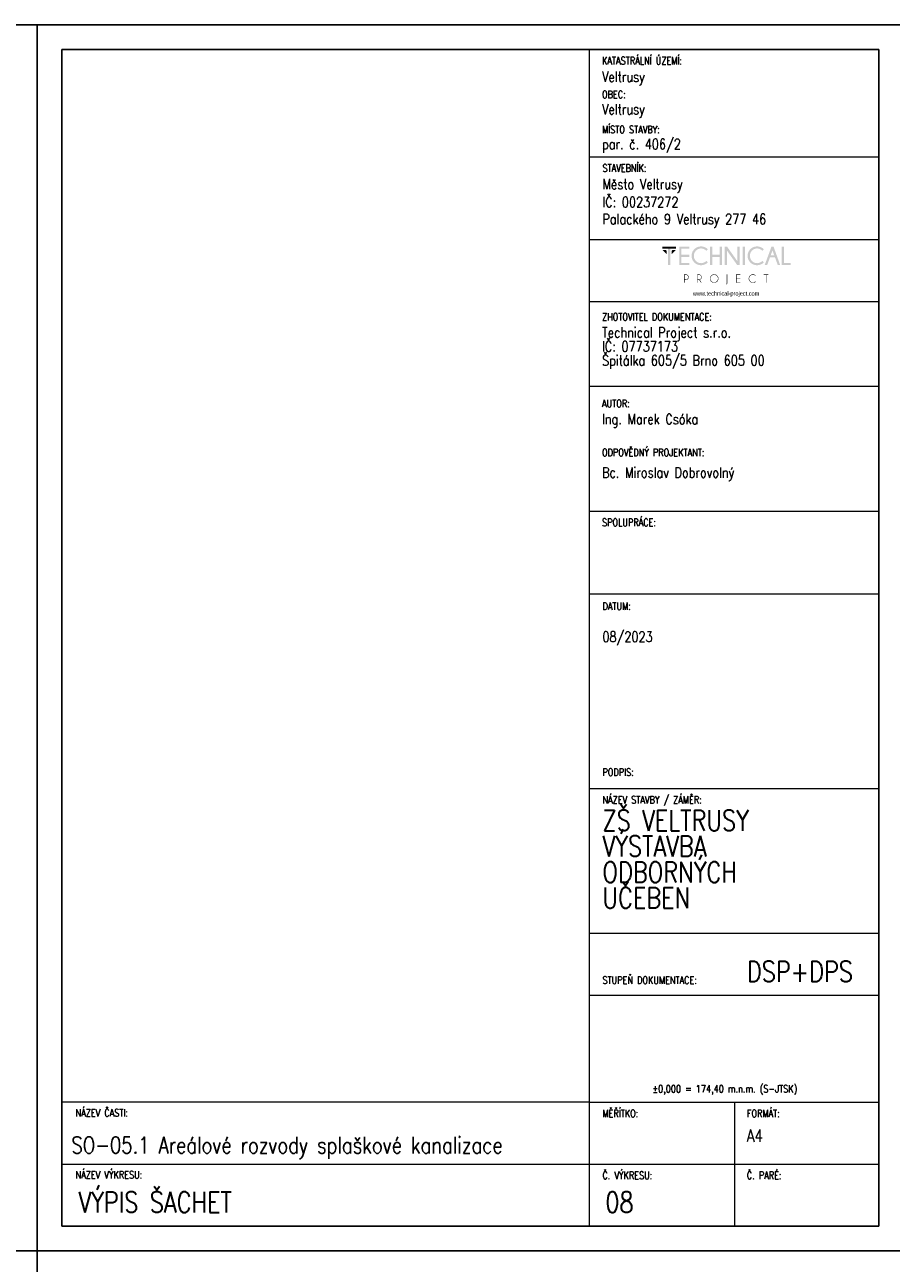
# Model space of a CAD drawing. Header units: millimetres. Extents: x -744 to 2301, y 2052 to 2943.
# Tile 29 of 31: x 1668 to 1878, y 2643 to 2943. Entities that reach past the tile are written whole.
import ezdxf

# ---------------------------------------------------------------- set-up
doc = ezdxf.new("R2010")
doc.units = ezdxf.units.MM
doc.header["$MEASUREMENT"] = 0
doc.layers.add('NETISK', color=7, linetype='Continuous', plot=False)
doc.layers.add('TP_01_Rozpiska', color=7, linetype='Continuous', lineweight=5)
doc.layers.add('Znojmoprojekt - Popisy.Znojmoprojekt', color=7, linetype='Continuous')
doc.styles.add('GENERATED_STYLE_4', font='arial.ttf')
doc.styles.add('ROMANS', font='romans.shx', dxfattribs={"width": 0.8})

# ---------------------------------------------------------------- blocks, each defined once
blk = doc.blocks.new('*U24')
for p, q in [((-210, 291), (-210, 297)), ((-204, 297), (-210, 297)), ((0, 297), (-210, 297)), ((-210, 297), (-210, 0)), ((0, 0), (0, 297)), ((-6, 297), (0, 297)), ((-6, 291), (-204, 291)), ((-204, 291), (-204, 6)), ((-6, 6), (-6, 291)), ((-210, 6), (-210, 0)), ((-204, 6), (-6, 6)), ((-210, 0), (0, 0))]:
    blk.add_line(p, q)
blk = doc.blocks.new('A$C01D51CA2')
at = {"layer": 'TP_01_Rozpiska'}
for points in [[(-45.09, 17.59), (-45.09, 16.91), (-40.45, 16.91), (-40.45, 17.59)], [(-43.15, 17.03), (-43.15, 11.39), (-42.38, 11.39), (-42.38, 17.03)], [(-36.03, 17.59), (-36.03, 16.91), (-38.63, 16.91), (-38.63, 14.83), (-36.03, 14.83), (-36.03, 14.15), (-38.63, 14.15), (-38.63, 12.08), (-36.03, 12.08), (-36.03, 11.39), (-39.4, 11.39), (-39.4, 17.59)], [(-28.26, 14.15), (-28.26, 11.39), (-29.05, 11.39), (-29.05, 17.59), (-28.26, 17.59), (-28.26, 14.83), (-25.73, 14.83), (-25.73, 17.59), (-24.94, 17.59), (-24.94, 11.39), (-25.73, 11.39), (-25.73, 14.15)], [(-23.29, 17.59), (-19.78, 12.64), (-19.78, 17.59), (-19, 17.59), (-19, 11.39), (-19.86, 11.39), (-23.29, 16.22), (-23.29, 11.39), (-24.07, 11.39), (-24.07, 17.59)], [(-18, 17.59), (-18, 11.39), (-17.23, 11.39), (-17.23, 17.59)], [(-4.92, 11.41), (-4.92, 17.59), (-4.14, 17.59), (-4.14, 12.08), (-1.91, 12.08), (-1.91, 11.41)], [(-45.09, 16.5), (-43.58, 14.97), (-43.58, 16.09), (-43.97, 16.5)], [(-40.45, 16.5), (-41.97, 14.97), (-41.97, 16.09), (-41.57, 16.5)], [(-18.85, 8.23), (-18.85, 8.07), (-20.1, 8.07), (-20.1, 6.92), (-18.85, 6.92), (-18.85, 6.76), (-20.1, 6.76), (-20.1, 5.6), (-18.85, 5.6), (-18.85, 5.44), (-20.25, 5.44), (-20.25, 8.23)], [(-10.06, 8.07), (-10.06, 5.44), (-10.22, 5.44), (-10.22, 8.07), (-10.93, 8.07), (-10.93, 8.23), (-9.35, 8.23), (-9.35, 8.07)]]:
    blk.add_hatch(color=256, dxfattribs=at).paths.add_polyline_path(points)
h = blk.add_hatch(color=256, dxfattribs=at)
edge = h.paths.add_edge_path()
edge.add_line((-30.26, 12.76), (-29.72, 12.28))
edge.add_spline(control_points=[(-29.72, 12.28), (-30.41, 11.65), (-31.18, 11.32), (-32.02, 11.32), (-32.02, 11.32), (-32.93, 11.32), (-33.68, 11.64), (-34.31, 12.26), (-34.31, 12.26), (-34.93, 12.89), (-35.23, 13.63), (-35.23, 14.5), (-35.23, 14.5), (-35.23, 15.35), (-34.93, 16.09), (-34.31, 16.72), (-34.31, 16.72), (-33.68, 17.36), (-32.93, 17.67), (-32.02, 17.67), (-32.02, 17.67), (-31.18, 17.67), (-30.41, 17.34), (-29.72, 16.7)], knot_values=[0, 0, 0, 0, 0.041667, 0.041667, 0.041667, 0.041767, 0.083333, 0.083333, 0.083333, 0.083433, 0.125, 0.125, 0.125, 0.1251, 0.166667, 0.166667, 0.166667, 0.166767, 0.208333, 0.208333, 0.208333, 0.208433, 1, 1, 1, 1], degree=3, periodic=0)
edge.add_line((-29.72, 16.7), (-30.26, 16.22))
edge.add_spline(control_points=[(-30.26, 16.22), (-30.82, 16.73), (-31.41, 16.98), (-32.02, 16.98), (-32.02, 16.98), (-32.68, 16.98), (-33.25, 16.73), (-33.73, 16.26), (-33.73, 16.26), (-34.21, 15.78), (-34.45, 15.19), (-34.45, 14.5), (-34.45, 14.5), (-34.45, 13.79), (-34.21, 13.22), (-33.73, 12.72), (-33.73, 12.72), (-33.25, 12.25), (-32.68, 12.02), (-32.02, 12.02), (-32.02, 12.02), (-31.41, 12.02), (-30.82, 12.26), (-30.26, 12.76)], knot_values=[0, 0, 0, 0, 0.041667, 0.041667, 0.041667, 0.041767, 0.083333, 0.083333, 0.083333, 0.083433, 0.125, 0.125, 0.125, 0.1251, 0.166667, 0.166667, 0.166667, 0.166767, 0.208333, 0.208333, 0.208333, 0.208433, 1, 1, 1, 1], degree=3, periodic=0)
h = blk.add_hatch(color=256, dxfattribs=at)
edge = h.paths.add_edge_path()
edge.add_line((-11.41, 12.76), (-10.87, 12.28))
edge.add_spline(control_points=[(-10.87, 12.28), (-11.56, 11.65), (-12.33, 11.32), (-13.17, 11.32), (-13.17, 11.32), (-14.07, 11.32), (-14.83, 11.64), (-15.45, 12.26), (-15.45, 12.26), (-16.08, 12.89), (-16.37, 13.63), (-16.37, 14.5), (-16.37, 14.5), (-16.37, 15.35), (-16.08, 16.09), (-15.45, 16.72), (-15.45, 16.72), (-14.83, 17.36), (-14.07, 17.67), (-13.17, 17.67), (-13.17, 17.67), (-12.33, 17.67), (-11.56, 17.34), (-10.87, 16.7)], knot_values=[0, 0, 0, 0, 0.041667, 0.041667, 0.041667, 0.041767, 0.083333, 0.083333, 0.083333, 0.083433, 0.125, 0.125, 0.125, 0.1251, 0.166667, 0.166667, 0.166667, 0.166767, 0.208333, 0.208333, 0.208333, 0.208433, 1, 1, 1, 1], degree=3, periodic=0)
edge.add_line((-10.87, 16.7), (-11.41, 16.22))
edge.add_spline(control_points=[(-11.41, 16.22), (-11.97, 16.73), (-12.56, 16.98), (-13.17, 16.98), (-13.17, 16.98), (-13.82, 16.98), (-14.4, 16.73), (-14.88, 16.26), (-14.88, 16.26), (-15.35, 15.78), (-15.6, 15.19), (-15.6, 14.5), (-15.6, 14.5), (-15.6, 13.79), (-15.35, 13.22), (-14.88, 12.72), (-14.88, 12.72), (-14.4, 12.25), (-13.82, 12.02), (-13.17, 12.02), (-13.17, 12.02), (-12.56, 12.02), (-11.97, 12.26), (-11.41, 12.76)], knot_values=[0, 0, 0, 0, 0.041667, 0.041667, 0.041667, 0.041767, 0.083333, 0.083333, 0.083333, 0.083433, 0.125, 0.125, 0.125, 0.1251, 0.166667, 0.166667, 0.166667, 0.166767, 0.208333, 0.208333, 0.208333, 0.208433, 1, 1, 1, 1], degree=3, periodic=0)
h = blk.add_hatch(color=256, dxfattribs=at)
h.paths.add_polyline_path([(-7.4, 14.65), (-7.99, 16.29), (-8.6, 14.65)])
h.paths.add_polyline_path([(-7.64, 17.59), (-5.41, 11.41), (-6.21, 11.41), (-7.15, 13.97), (-8.83, 13.97), (-9.78, 11.41), (-10.6, 11.41), (-8.33, 17.59)])
h = blk.add_hatch(color=256, dxfattribs=at)
edge = h.paths.add_edge_path()
edge.add_line((-37.56, 8.07), (-37.56, 6.57))
edge.add_line((-37.56, 6.57), (-37.08, 6.57))
edge.add_spline(control_points=[(-37.08, 6.57), (-36.89, 6.57), (-36.71, 6.64), (-36.56, 6.79), (-36.56, 6.79), (-36.41, 6.94), (-36.34, 7.12), (-36.34, 7.33), (-36.34, 7.33), (-36.34, 7.53), (-36.41, 7.71), (-36.56, 7.86), (-36.56, 7.86), (-36.71, 8), (-36.89, 8.07), (-37.08, 8.07)], knot_values=[0, 0, 0, 0, 0.0625, 0.0625, 0.0625, 0.0626, 0.125, 0.125, 0.125, 0.1251, 0.1875, 0.1875, 0.1875, 0.1876, 1, 1, 1, 1], degree=3, periodic=0)
edge.add_line((-37.08, 8.07), (-37.56, 8.07))
edge = h.paths.add_edge_path()
edge.add_line((-37.56, 6.41), (-37.56, 5.44))
edge.add_line((-37.56, 5.44), (-37.73, 5.44))
edge.add_line((-37.73, 5.44), (-37.73, 8.23))
edge.add_line((-37.73, 8.23), (-36.99, 8.23))
edge.add_spline(control_points=[(-36.99, 8.23), (-36.77, 8.2), (-36.59, 8.12), (-36.44, 7.97), (-36.44, 7.97), (-36.28, 7.79), (-36.18, 7.58), (-36.18, 7.33), (-36.18, 7.33), (-36.18, 7.07), (-36.28, 6.85), (-36.44, 6.67), (-36.44, 6.67), (-36.62, 6.51), (-36.84, 6.41), (-37.08, 6.41)], knot_values=[0, 0, 0, 0, 0.0625, 0.0625, 0.0625, 0.0626, 0.125, 0.125, 0.125, 0.1251, 0.1875, 0.1875, 0.1875, 0.1876, 1, 1, 1, 1], degree=3, periodic=0)
edge.add_line((-37.08, 6.41), (-37.56, 6.41))
h = blk.add_hatch(color=256, dxfattribs=at)
edge = h.paths.add_edge_path()
edge.add_line((-33.17, 8.07), (-33.17, 6.57))
edge.add_line((-33.17, 6.57), (-32.71, 6.57))
edge.add_spline(control_points=[(-32.71, 6.57), (-32.5, 6.57), (-32.32, 6.64), (-32.17, 6.79), (-32.17, 6.79), (-32.02, 6.94), (-31.96, 7.12), (-31.96, 7.33), (-31.96, 7.33), (-31.96, 7.53), (-32.02, 7.71), (-32.17, 7.86), (-32.17, 7.86), (-32.32, 8), (-32.5, 8.07), (-32.71, 8.07)], knot_values=[0, 0, 0, 0, 0.0625, 0.0625, 0.0625, 0.0626, 0.125, 0.125, 0.125, 0.1251, 0.1875, 0.1875, 0.1875, 0.1876, 1, 1, 1, 1], degree=3, periodic=0)
edge.add_line((-32.71, 8.07), (-33.17, 8.07))
edge = h.paths.add_edge_path()
edge.add_line((-32.66, 6.41), (-33.17, 6.41))
edge.add_line((-33.17, 6.41), (-33.17, 5.44))
edge.add_line((-33.17, 5.44), (-33.34, 5.44))
edge.add_line((-33.34, 5.44), (-33.34, 8.23))
edge.add_line((-33.34, 8.23), (-32.61, 8.23))
edge.add_spline(control_points=[(-32.61, 8.23), (-32.4, 8.2), (-32.22, 8.12), (-32.07, 7.97), (-32.07, 7.97), (-31.89, 7.79), (-31.79, 7.58), (-31.79, 7.33), (-31.79, 7.33), (-31.79, 7.07), (-31.89, 6.85), (-32.07, 6.69), (-32.07, 6.69), (-32.19, 6.56), (-32.33, 6.48), (-32.48, 6.44)], knot_values=[0, 0, 0, 0, 0.0625, 0.0625, 0.0625, 0.0626, 0.125, 0.125, 0.125, 0.1251, 0.1875, 0.1875, 0.1875, 0.1876, 1, 1, 1, 1], degree=3, periodic=0)
edge.add_line((-32.48, 6.44), (-31.84, 5.44))
edge.add_line((-31.84, 5.44), (-32.04, 5.44))
edge.add_line((-32.04, 5.44), (-32.66, 6.41))
h = blk.add_hatch(color=256, dxfattribs=at)
edge = h.paths.add_edge_path()
edge.add_spline(control_points=[(-27.62, 8.12), (-27.98, 8.12), (-28.27, 7.99), (-28.52, 7.74), (-28.52, 7.74), (-28.77, 7.49), (-28.9, 7.2), (-28.9, 6.84), (-28.9, 6.84), (-28.9, 6.49), (-28.77, 6.2), (-28.52, 5.95), (-28.52, 5.95), (-28.27, 5.7), (-27.98, 5.57), (-27.62, 5.57), (-27.62, 5.57), (-27.27, 5.57), (-26.98, 5.7), (-26.73, 5.95), (-26.73, 5.95), (-26.47, 6.2), (-26.35, 6.49), (-26.35, 6.84), (-26.35, 6.84), (-26.35, 7.2), (-26.47, 7.49), (-26.73, 7.74), (-26.73, 7.74), (-26.98, 7.99), (-27.27, 8.12), (-27.62, 8.12)], knot_values=[0, 0, 0, 0, 0.03125, 0.03125, 0.03125, 0.03135, 0.0625, 0.0625, 0.0625, 0.0626, 0.09375, 0.09375, 0.09375, 0.09385, 0.125, 0.125, 0.125, 0.1251, 0.15625, 0.15625, 0.15625, 0.15635, 0.1875, 0.1875, 0.1875, 0.1876, 0.21875, 0.21875, 0.21875, 0.21885, 1, 1, 1, 1], degree=3, periodic=0)
edge = h.paths.add_edge_path()
edge.add_spline(control_points=[(-26.61, 7.86), (-26.33, 7.58), (-26.19, 7.23), (-26.19, 6.84), (-26.19, 6.84), (-26.19, 6.44), (-26.33, 6.11), (-26.61, 5.83), (-26.61, 5.83), (-26.89, 5.56), (-27.22, 5.41), (-27.62, 5.41), (-27.62, 5.41), (-28.01, 5.41), (-28.36, 5.56), (-28.64, 5.83), (-28.64, 5.83), (-28.91, 6.11), (-29.05, 6.44), (-29.05, 6.84), (-29.05, 6.84), (-29.05, 7.23), (-28.91, 7.58), (-28.64, 7.86), (-28.64, 7.86), (-28.36, 8.14), (-28.01, 8.28), (-27.62, 8.28), (-27.62, 8.28), (-27.22, 8.28), (-26.89, 8.14), (-26.61, 7.86)], knot_values=[0, 0, 0, 0, 0.03125, 0.03125, 0.03125, 0.03135, 0.0625, 0.0625, 0.0625, 0.0626, 0.09375, 0.09375, 0.09375, 0.09385, 0.125, 0.125, 0.125, 0.1251, 0.15625, 0.15625, 0.15625, 0.15635, 0.1875, 0.1875, 0.1875, 0.1876, 0.21875, 0.21875, 0.21875, 0.21885, 1, 1, 1, 1], degree=3, periodic=0)
h = blk.add_hatch(color=256, dxfattribs=at)
edge = h.paths.add_edge_path()
edge.add_spline(control_points=[(-23.19, 5.39), (-23.19, 5.24), (-23.24, 5.13), (-23.34, 5.05), (-23.34, 5.05), (-23.44, 4.95), (-23.56, 4.9), (-23.69, 4.9)], knot_values=[0, 0, 0, 0, 0.125, 0.125, 0.125, 0.1251, 1, 1, 1, 1], degree=3, periodic=0)
edge.add_line((-23.69, 4.9), (-23.69, 5.05))
edge.add_spline(control_points=[(-23.69, 5.05), (-23.59, 5.05), (-23.52, 5.08), (-23.44, 5.14), (-23.44, 5.14), (-23.39, 5.21), (-23.36, 5.29), (-23.36, 5.41)], knot_values=[0, 0, 0, 0, 0.125, 0.125, 0.125, 0.1251, 1, 1, 1, 1], degree=3, periodic=0)
edge.add_line((-23.36, 5.41), (-23.36, 8.23))
edge.add_line((-23.36, 8.23), (-23.19, 8.23))
edge.add_line((-23.19, 8.23), (-23.19, 5.39))
h = blk.add_hatch(color=256, dxfattribs=at)
edge = h.paths.add_edge_path()
edge.add_line((-13.73, 5.88), (-13.61, 5.79))
edge.add_spline(control_points=[(-13.61, 5.79), (-13.87, 5.54), (-14.2, 5.41), (-14.56, 5.41), (-14.56, 5.41), (-14.96, 5.41), (-15.3, 5.56), (-15.58, 5.83), (-15.58, 5.83), (-15.86, 6.11), (-15.99, 6.44), (-15.99, 6.84), (-15.99, 6.84), (-15.99, 7.23), (-15.86, 7.58), (-15.58, 7.86), (-15.58, 7.86), (-15.3, 8.14), (-14.96, 8.27), (-14.56, 8.27), (-14.56, 8.27), (-14.2, 8.27), (-13.87, 8.15), (-13.61, 7.89)], knot_values=[0, 0, 0, 0, 0.041667, 0.041667, 0.041667, 0.041767, 0.083333, 0.083333, 0.083333, 0.083433, 0.125, 0.125, 0.125, 0.1251, 0.166667, 0.166667, 0.166667, 0.166767, 0.208333, 0.208333, 0.208333, 0.208433, 1, 1, 1, 1], degree=3, periodic=0)
edge.add_line((-13.61, 7.89), (-13.73, 7.79))
edge.add_spline(control_points=[(-13.73, 7.79), (-13.97, 8), (-14.25, 8.1), (-14.56, 8.1), (-14.56, 8.1), (-14.93, 8.1), (-15.22, 7.99), (-15.47, 7.74), (-15.47, 7.74), (-15.72, 7.49), (-15.85, 7.2), (-15.85, 6.84), (-15.85, 6.84), (-15.85, 6.49), (-15.72, 6.2), (-15.47, 5.95), (-15.47, 5.95), (-15.22, 5.7), (-14.93, 5.57), (-14.56, 5.57), (-14.56, 5.57), (-14.25, 5.57), (-13.97, 5.67), (-13.73, 5.88)], knot_values=[0, 0, 0, 0, 0.041667, 0.041667, 0.041667, 0.041767, 0.083333, 0.083333, 0.083333, 0.083433, 0.125, 0.125, 0.125, 0.1251, 0.166667, 0.166667, 0.166667, 0.166767, 0.208333, 0.208333, 0.208333, 0.208433, 1, 1, 1, 1], degree=3, periodic=0)
at = {"layer": 'Znojmoprojekt - Popisy.Znojmoprojekt', "color": 7, "linetype": 'Continuous', "lineweight": 13, "insert": (-23.61, 1.59), "char_height": 1.5, "width": 19.5072, "attachment_point": 5, "style": 'GENERATED_STYLE_4'}
blk.add_mtext('\\A1;{\\fBahnschrift Light|b0|i0|c238|p34;\\W0.75;www.technical-project.com}', dxfattribs=at)

msp = doc.modelspace()

# ---------------------------------------------------------------- linework, layer by layer
at = {"layer": 'TP_01_Rozpiska'}
for p, q in [((1804.88, 2651.81), (1804.88, 2936.81)), ((1804.88, 2910.81), (1874.98, 2910.81)), ((1804.88, 2890.81), (1874.88, 2890.81)), ((1804.88, 2875.74), (1874.88, 2875.74)), ((1804.88, 2855.29), (1874.88, 2855.29)), ((1804.88, 2824.98), (1874.88, 2824.98)), ((1804.88, 2804.98), (1874.88, 2804.98)), ((1804.88, 2757.78), (1874.98, 2757.78)), ((1804.88, 2722.78), (1874.98, 2722.78)), ((1804.88, 2681.81), (1676.98, 2681.81)), ((1676.98, 2651.81), (1676.98, 2681.81)), ((1804.88, 2681.81), (1874.98, 2681.81)), ((1839.98, 2681.81), (1839.98, 2651.81)), ((1676.98, 2666.81), (1874.98, 2666.81))]:
    msp.add_line(p, q, dxfattribs=at)
at = {"layer": 'TP_01_Rozpiska', "color": 7, "linetype": 'Continuous', "lineweight": 13}
msp.add_line((1804.88, 2707.78), (1874.98, 2707.78), dxfattribs=at)

# ---------------------------------------------------------------- block references
at = {"xscale": 0.7200000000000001, "yscale": 0.7200000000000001, "zscale": 0.7200000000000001}
msp.add_blockref('A$C01D51CA2', (1854.95, 2876.4), dxfattribs=at)
at = {"layer": 'NETISK'}
for p in [(1670.98, 2645.81), (1880.98, 2645.81), (1670.98, 2348.81), (1880.98, 2348.81)]:
    msp.add_blockref('*U24', p, dxfattribs=at)

# ---------------------------------------------------------------- texts
at = {"color": 7, "linetype": 'Continuous', "lineweight": 0, "char_height": 1.8, "attachment_point": 1, "style": 'ROMANS'}
for s, insert in [('\\A1;KATASTRÁLNÍ ÚZEMÍ:', (1807.88, 2935)), ('\\A1;OBEC:', (1807.88, 2926.84)), ('\\A1;MÍSTO STAVBY:', (1807.88, 2918.33)), ('\\A1;STAVEBNÍK:', (1807.98, 2909)), ('\\A1;ZHOTOVITEL DOKUMENTACE:', (1807.88, 2872.94)), ('\\A1;AUTOR:', (1807.88, 2851.96)), ('\\A1;ODPOVĚDNÝ PROJEKTANT:', (1807.88, 2840.1)), ('\\A1;SPOLUPRÁCE:', (1807.88, 2823.17)), ('\\A1;DATUM:', (1807.98, 2802.88)), ('\\A1;PODPIS:', (1807.98, 2762.66)), ('\\A1;NÁZEV STAVBY / ZÁMĚR:', (1807.98, 2755.97)), ('\\A1;STUPEŇ DOKUMENTACE:', (1807.98, 2712.3)), ('\\A1;±0,000 = 174,40 m.n.m. (S-JTSK)', (1820.12, 2685.98)), ('\\A1;NÁZEV ČASTI:', (1680.29, 2680.14)), ('\\A1;{\\Fromand|c238;MĚŘÍTKO:}', (1807.98, 2680)), ('\\A1;FORMÁT:', (1842.98, 2680)), ('\\A1;NÁZEV VÝKRESU:', (1680.29, 2665.14)), ('\\A1;{\\Fromand|c238;Č. VÝKRESU:}', (1807.98, 2665)), ('\\A1;{\\Fromand|c238;Č. PARÉ:}', (1842.98, 2665))]:
    msp.add_mtext(s, dxfattribs=dict(at, insert=insert))
at = {"color": 7, "linetype": 'Continuous', "lineweight": 25, "style": 'ROMANS'}
for s, insert, char_height, attachment_point in [('\\A1;Veltrusy', (1807.88, 2928.12), 2.5, 7), ('\\A1;Veltrusy', (1807.88, 2920.26), 2.5, 7), ('\\A1;par. č. 406/2', (1807.88, 2911.81), 2.5, 7), ('\\A1;Město Veltrusy', (1807.98, 2902.12), 2.5, 7), ('\\A1;IČ: 00237272', (1807.98, 2898.6), 2.5, 7), ('\\A1;Palackého 9 Veltrusy 277 46', (1807.98, 2893.65), 2.5, 7), ('\\A1;Ing. Marek Csóka', (1807.88, 2848.54), 2.5, 1), ('\\A1;08/2023', (1807.98, 2795.8), 2.5, 1), ('\\A1;DSP+DPS', (1842.98, 2715.96), 5, 1), ('\\A1;SO-05.1 Areálové rozvody splaškové kanalizace', (1679.3, 2673.42), 4, 1), ('\\A1;A4', (1842.98, 2675.19), 3, 1), ('\\A1;VÝPIS ŠACHET', (1680.96, 2660.08), 5, 1), ('\\A1;08', (1808.68, 2660.08), 5, 1)]:
    msp.add_mtext(s, dxfattribs=dict(at, insert=insert, char_height=char_height, attachment_point=attachment_point))
at = {"color": 7, "linetype": 'Continuous', "lineweight": 25, "char_height": 2.5, "attachment_point": 1, "style": 'ROMANS'}
for s, insert, line_spacing_factor in [('\\A1;Technical Project s.r.o.\\PIČ: 07737173\\PŠpitálka 605/5 Brno 605 00', (1807.88, 2869.52), 0.811616), ('\\A1;Bc. Miroslav Dobrovolný', (1807.88, 2835.59), 0.783211)]:
    msp.add_mtext(s, dxfattribs=dict(at, insert=insert, line_spacing_factor=line_spacing_factor))
at = {"color": 7, "linetype": 'Continuous', "lineweight": 25, "insert": (1807.98, 2752.57), "char_height": 5, "width": 48.0061, "attachment_point": 1, "line_spacing_factor": 0.75, "style": 'ROMANS'}
msp.add_mtext('\\A1;ZŠ VELTRUSY  VÝSTAVBA \\PODBORNÝCH \\PUČEBEN', dxfattribs=at)

doc.saveas('drawing.dxf')
